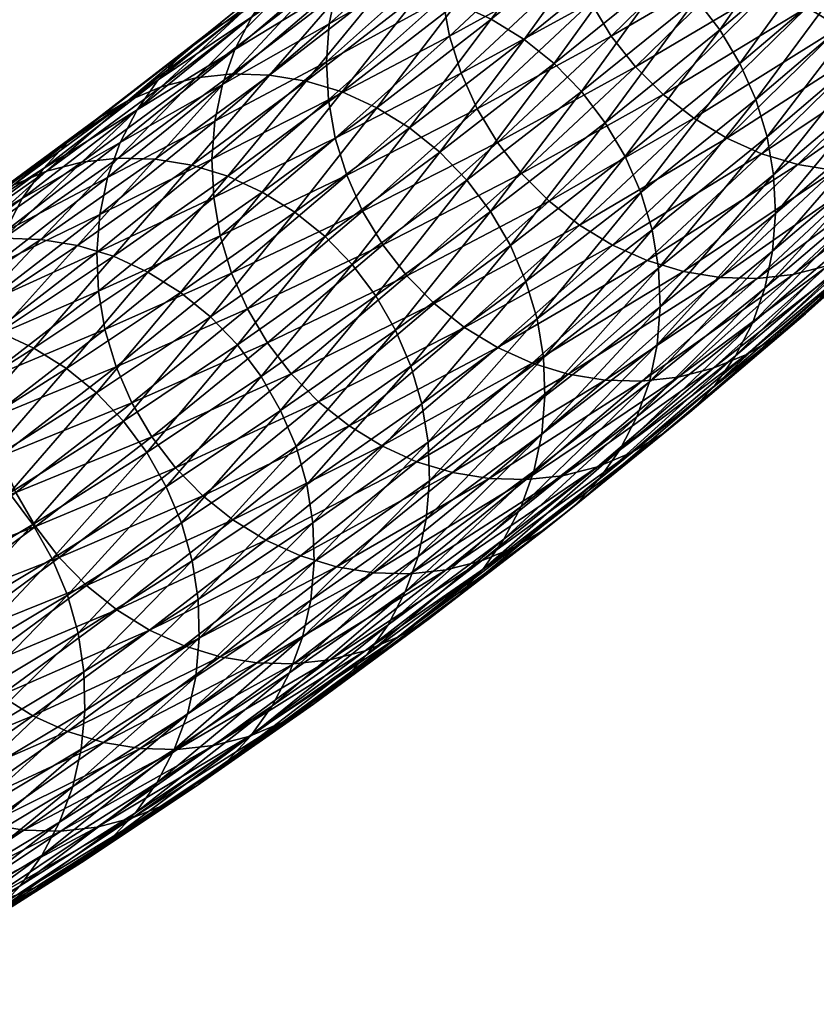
# Model space of a CAD drawing. Header units: centimetres. Extents: x -1886 to 2760, y -2774 to 68.
# Tile 43 of 77: x 1.247 to 1.7, y 60.059 to 60.619. Entities that reach past the tile are written whole.
import ezdxf

# ---------------------------------------------------------------- set-up
doc = ezdxf.new("R2010")
doc.units = ezdxf.units.CM
doc.layers.get('0').update_dxf_attribs({"true_color": 0x086e87})

msp = doc.modelspace()

# ---------------------------------------------------------------- meshes
at = {"color": 9, "true_color": 0xc1c1c1}
mesh = msp.add_polyface(dxfattribs=at)
corners = [(1.66864, 60.54296, -1122.65869), (1.73302, 60.60606, -1122.78857), (1.7536, 60.59996, -1122.78491), (1.68919, 60.53684, -1122.65503), (1.77454, 60.59661, -1122.78101), (1.81735, 60.66544, -1122.91455), (1.79675, 60.6715, -1122.91821), (1.71317, 60.61486, -1122.79199), (1.77686, 60.68026, -1122.92151), (1.69437, 60.62614, -1122.79504), (1.75801, 60.69149, -1122.92444), (1.64883, 60.55179, -1122.66211), (1.63007, 60.56312, -1122.66528), (1.59695, 60.5924, -1122.67053), (1.66114, 60.6553, -1122.80005), (1.67692, 60.63969, -1122.79773), (1.61267, 60.57673, -1122.66809), (1.72467, 60.72054, -1122.9292), (1.78744, 60.78807, -1123.05811), (1.80334, 60.77259, -1123.05603), (1.74051, 60.70499, -1122.927), (1.8209, 60.75916, -1123.05359), (1.71081, 60.73792, -1122.93091), (1.64734, 60.67276, -1122.80176), (1.77351, 60.80539, -1123.05957), (1.69911, 60.75681, -1122.93201), (1.63572, 60.69171, -1122.8031), (1.61968, 60.73278, -1122.80408), (1.68293, 60.79772, -1122.93274), (1.68976, 60.77685, -1122.93262), (1.62643, 60.71183, -1122.80383), (1.80898, 60.81942, -1122.61987), (1.745, 60.75956, -1122.49158), (1.76066, 60.74384, -1122.48914), (1.80156, 60.66582, -1122.48389), (1.73682, 60.60804, -1122.35474), (1.74063, 60.58639, -1122.35461), (1.80545, 60.64424, -1122.48389), (1.74174, 60.56463, -1122.35498), (1.80664, 60.62255, -1122.48438), (1.74014, 60.54312, -1122.35583), (1.62486, 60.73607, -1122.37305), (1.68915, 60.79345, -1122.50122), (1.66863, 60.79959, -1122.505), (1.64461, 60.72718, -1122.36938), (1.70893, 60.78458, -1122.4978), (1.66328, 60.71577, -1122.36609), (1.72765, 60.77322, -1122.49451), (1.69619, 60.6863, -1122.36047), (1.68058, 60.70208, -1122.36316), (1.6314, 60.63113, -1122.23169), (1.61584, 60.64696, -1122.23438), (1.7098, 60.66867, -1122.3584), (1.77433, 60.72626, -1122.48706), (1.64494, 60.61345, -1122.22937), (1.72122, 60.64952, -1122.35669), (1.78582, 60.70717, -1122.48547), (1.6563, 60.59425, -1122.22754), (1.79495, 60.68691, -1122.4845), (1.73028, 60.62919, -1122.35547), (1.67175, 60.55264, -1122.22534), (1.66529, 60.57386, -1122.2262)]
mesh.append_faces([[corners[k] for k in face] for face in [(0, 1, 2), (3, 2, 4), (5, 2, 1), (6, 1, 7), (7, 8, 6), (8, 7, 9), (9, 10, 8), (11, 7, 1), (7, 11, 12), (12, 9, 7), (13, 14, 15), (16, 15, 9), (9, 12, 16), (17, 18, 19), (19, 20, 17), (21, 10, 20), (14, 17, 20), (20, 15, 14), (15, 20, 10), (10, 9, 15), (18, 17, 22), (17, 14, 23), (23, 22, 17), (24, 22, 25), (22, 23, 26), (26, 25, 22), (27, 28, 29), (29, 30, 27), (30, 29, 25), (25, 26, 30), (31, 32, 33), (34, 35, 36), (37, 36, 38), (39, 38, 40), (41, 42, 43), (42, 41, 44), (44, 45, 42), (45, 44, 46), (46, 47, 45), (48, 33, 32), (32, 49, 48), (49, 32, 47), (47, 46, 49), (50, 48, 49), (51, 49, 46), (33, 48, 52), (52, 53, 33), (48, 50, 54), (54, 52, 48), (53, 52, 55), (55, 56, 53), (52, 54, 57), (57, 55, 52), (58, 59, 35), (59, 58, 56), (56, 55, 59), (60, 35, 59), (59, 61, 60), (61, 59, 55), (55, 57, 61)]], dxfattribs={"vtx2": -1, "color": 9})
mesh = msp.add_polyface(dxfattribs=at)
corners = [(1.66114, 60.6553, -1122.80005), (1.59695, 60.5924, -1122.67053), (1.58322, 60.60991, -1122.67236), (1.64734, 60.67276, -1122.80176), (1.57166, 60.62894, -1122.67383), (1.63572, 60.69171, -1122.8031), (1.4913, 60.60985, -1122.5459), (1.55577, 60.67015, -1122.67517), (1.56245, 60.64913, -1122.6748), (1.61968, 60.73278, -1122.80408), (1.62643, 60.71183, -1122.80383), (1.4979, 60.58876, -1122.54541), (1.48741, 60.63143, -1122.5459), (1.5518, 60.69166, -1122.67505), (1.48622, 60.65312, -1122.54541), (1.55054, 60.71328, -1122.67432), (1.61564, 60.75421, -1122.80383), (1.55199, 60.73465, -1122.67322), (1.48775, 60.67456, -1122.54443), (1.49197, 60.69537, -1122.54285), (1.42144, 60.59532, -1122.41614), (1.42733, 60.63769, -1122.41382), (1.42303, 60.61682, -1122.41528), (1.43432, 60.65755, -1122.41199), (1.49889, 60.71516, -1122.54077), (1.44383, 60.6761, -1122.40967), (1.50833, 60.73365, -1122.53833), (1.5201, 60.75052, -1122.53552), (1.45566, 60.69302, -1122.40686), (1.46963, 60.70801, -1122.40381), (1.42086, 60.66569, -1122.27173), (1.48556, 60.72076, -1122.40039), (1.43847, 60.67608, -1122.26807), (1.50313, 60.73112, -1122.39673), (1.41246, 60.63638, -1122.13147), (1.47732, 60.68902, -1122.26038), (1.45739, 60.68391, -1122.26428), (1.52203, 60.73892, -1122.39282), (1.54193, 60.74402, -1122.38879), (1.49793, 60.69125, -1122.25635), (1.56253, 60.74625, -1122.38477), (1.51886, 60.69065, -1122.25232), (1.43308, 60.63862, -1122.12756), (1.45401, 60.63802, -1122.12354), (1.49536, 60.6284, -1122.1156), (1.56023, 60.68105, -1122.24451), (1.53974, 60.68724, -1122.24829), (1.47489, 60.6346, -1122.11951), (1.4099, 60.58433, -1121.99048), (1.60436, 60.74224, -1122.37683), (1.58346, 60.74564, -1122.38074), (1.62486, 60.73607, -1122.37305), (1.57995, 60.67213, -1122.24084), (1.64461, 60.72718, -1122.36938), (1.59859, 60.6607, -1122.23743), (1.66328, 60.71577, -1122.36609), (1.51505, 60.61946, -1122.11194), (1.53366, 60.60799, -1122.10852), (1.55087, 60.59422, -1122.10535), (1.61584, 60.64696, -1122.23438), (1.68058, 60.70208, -1122.36316), (1.6314, 60.63113, -1122.23169)]
mesh.append_faces([[corners[k] for k in face] for face in [(0, 1, 2), (2, 3, 0), (3, 2, 4), (4, 5, 3), (6, 7, 8), (7, 9, 10), (10, 8, 7), (11, 8, 4), (8, 10, 5), (5, 4, 8), (7, 6, 12), (12, 13, 7), (13, 12, 14), (14, 15, 13), (9, 7, 13), (16, 13, 15), (17, 18, 19), (18, 17, 15), (15, 14, 18), (20, 14, 12), (21, 19, 18), (18, 22, 21), (22, 18, 14), (19, 21, 23), (23, 24, 19), (24, 23, 25), (25, 26, 24), (27, 28, 29), (26, 25, 28), (30, 31, 29), (31, 30, 32), (32, 33, 31), (34, 35, 36), (37, 36, 35), (36, 37, 33), (33, 32, 36), (38, 35, 39), (40, 39, 41), (42, 39, 35), (39, 42, 43), (43, 41, 39), (44, 45, 46), (46, 47, 44), (48, 47, 43), (47, 46, 41), (41, 43, 47), (49, 46, 45), (50, 41, 46), (51, 45, 52), (52, 53, 51), (53, 52, 54), (54, 55, 53), (45, 44, 56), (56, 52, 45), (52, 56, 57), (57, 54, 52), (58, 59, 54), (54, 57, 58), (60, 59, 61), (55, 54, 59)]], dxfattribs={"vtx2": -1, "color": 9})
mesh = msp.add_polyface(dxfattribs=at)
corners = [(1.35732, 60.51804, -1122.28674), (1.42254, 60.57355, -1122.4165), (1.42636, 60.55191, -1122.41626), (1.48741, 60.63143, -1122.5459), (1.42144, 60.59532, -1122.41614), (1.35629, 60.53987, -1122.2865), (1.29706, 60.52941, -1122.15491), (1.36233, 60.58237, -1122.28455), (1.35796, 60.56144, -1122.28577), (1.48622, 60.65312, -1122.54541), (1.42303, 60.61682, -1122.41528), (1.42733, 60.63769, -1122.41382), (1.36939, 60.60229, -1122.28284), (1.43432, 60.65755, -1122.41199), (1.37896, 60.62089, -1122.28064), (1.44383, 60.6761, -1122.40967), (1.3042, 60.54939, -1122.15332), (1.31384, 60.56804, -1122.15125), (1.27471, 60.54975, -1122.01648), (1.33988, 60.60014, -1122.14587), (1.32579, 60.58506, -1122.1488), (1.40488, 60.6529, -1122.27502), (1.39086, 60.63786, -1122.27795), (1.26057, 60.53463, -1122.01917), (1.46963, 60.70801, -1122.40381), (1.45566, 60.69302, -1122.40686), (1.42086, 60.66569, -1122.27173), (1.29079, 60.56262, -1122.01331), (1.3559, 60.61298, -1122.1427), (1.30848, 60.57307, -1122.00989), (1.37355, 60.62339, -1122.13916), (1.43847, 60.67608, -1122.26807), (1.34745, 60.5861, -1122.00244), (1.41246, 60.63638, -1122.13147), (1.39251, 60.63125, -1122.13538), (1.32748, 60.58095, -1122.00623), (1.45739, 60.68391, -1122.26428), (1.36809, 60.58835, -1121.99841), (1.43308, 60.63862, -1122.12756), (1.38903, 60.58775, -1121.99451), (1.45401, 60.63802, -1122.12354), (1.47732, 60.68902, -1122.26038), (1.47489, 60.6346, -1122.11951), (1.4099, 60.58433, -1121.99048), (1.43036, 60.57812, -1121.98657), (1.28239, 60.53819, -1121.87305), (1.26239, 60.53302, -1121.87683), (1.30305, 60.54045, -1121.86914), (1.32399, 60.53986, -1121.86511), (1.36531, 60.53021, -1121.85718), (1.34487, 60.53643, -1121.86108), (1.38496, 60.52123, -1121.85339), (1.45003, 60.56916, -1121.98279)]
mesh.append_faces([[corners[k] for k in face] for face in [(0, 1, 2), (3, 1, 4), (5, 4, 1), (6, 7, 8), (9, 4, 10), (7, 11, 10), (10, 8, 7), (8, 10, 4), (4, 5, 8), (11, 7, 12), (12, 13, 11), (13, 12, 14), (14, 15, 13), (7, 6, 16), (16, 12, 7), (12, 16, 17), (17, 14, 12), (18, 19, 20), (19, 21, 22), (22, 20, 19), (23, 20, 17), (20, 22, 14), (14, 17, 20), (21, 24, 25), (25, 22, 21), (22, 25, 15), (15, 14, 22), (24, 21, 26), (19, 18, 27), (27, 28, 19), (28, 27, 29), (29, 30, 28), (21, 19, 28), (28, 26, 21), (26, 28, 30), (30, 31, 26), (32, 33, 34), (34, 35, 32), (36, 34, 33), (35, 34, 30), (30, 29, 35), (34, 36, 31), (31, 30, 34), (33, 32, 37), (37, 38, 33), (38, 37, 39), (39, 40, 38), (41, 33, 38), (42, 43, 44), (40, 39, 43), (45, 32, 35), (46, 35, 29), (32, 45, 47), (47, 37, 32), (37, 47, 48), (48, 39, 37), (49, 44, 43), (43, 50, 49), (50, 43, 39), (39, 48, 50), (51, 52, 44)]], dxfattribs={"vtx2": -1, "color": 9})
mesh = msp.add_polyface(dxfattribs=at)
corners = [(1.68919, 60.53684, -1122.65503), (1.62423, 60.47608, -1122.52478), (1.60371, 60.48222, -1122.52856), (1.66864, 60.54296, -1122.65869), (1.58393, 60.49109, -1122.53198), (1.64883, 60.55179, -1122.66211), (1.56521, 60.50246, -1122.53528), (1.63007, 60.56312, -1122.66528), (1.5322, 60.53183, -1122.54065), (1.59695, 60.5924, -1122.67053), (1.61267, 60.57673, -1122.66809), (1.54786, 60.51611, -1122.53821), (1.67692, 60.63969, -1122.79773), (1.51853, 60.54941, -1122.54272), (1.58322, 60.60991, -1122.67236), (1.50704, 60.5685, -1122.54431), (1.57166, 60.62894, -1122.67383), (1.56245, 60.64913, -1122.6748), (1.4979, 60.58876, -1122.54541), (1.4913, 60.60985, -1122.5459), (1.67175, 60.55264, -1122.22534), (1.60647, 60.49964, -1122.0957), (1.61013, 60.47787, -1122.09521), (1.67549, 60.53093, -1122.22498), (1.61109, 60.45598, -1122.09534), (1.46699, 60.47365, -1122.41052), (1.48259, 60.45787, -1122.40796), (1.45338, 60.49128, -1122.41272), (1.44196, 60.51043, -1122.41443), (1.42636, 60.55191, -1122.41626), (1.43289, 60.53075, -1122.41565), (1.42254, 60.57355, -1122.4165), (1.48741, 60.63143, -1122.5459), (1.43036, 60.57812, -1121.98657), (1.49536, 60.6284, -1122.1156), (1.47489, 60.6346, -1122.11951), (1.45003, 60.56916, -1121.98279), (1.51505, 60.61946, -1122.11194), (1.4686, 60.55766, -1121.97937), (1.53366, 60.60799, -1122.10852), (1.50122, 60.52795, -1121.97314), (1.56637, 60.57835, -1122.10254), (1.55087, 60.59422, -1122.10535), (1.48577, 60.54385, -1121.97607), (1.6314, 60.63113, -1122.23169), (1.61584, 60.64696, -1122.23438), (1.51465, 60.51017, -1121.9707), (1.57986, 60.56062, -1122.10022), (1.52589, 60.49086, -1121.96863), (1.59115, 60.54136, -1122.09814), (1.64494, 60.61345, -1122.22937), (1.6563, 60.59425, -1122.22754), (1.54106, 60.44904, -1121.96582), (1.60008, 60.52092, -1122.09668), (1.66529, 60.57386, -1122.2262), (1.53474, 60.47037, -1121.96704), (1.43605, 60.47994, -1121.84363), (1.42064, 60.49588, -1121.84656), (1.44942, 60.46212, -1121.84094)]
mesh.append_faces([[corners[k] for k in face] for face in [(0, 1, 2), (3, 2, 4), (4, 5, 3), (5, 4, 6), (6, 7, 5), (8, 9, 10), (10, 11, 8), (12, 10, 9), (11, 10, 7), (7, 6, 11), (9, 8, 13), (13, 14, 9), (14, 13, 15), (15, 16, 14), (17, 18, 19), (16, 15, 18), (20, 21, 22), (23, 22, 24), (25, 8, 11), (11, 26, 25), (26, 11, 6), (8, 25, 27), (27, 13, 8), (13, 27, 28), (28, 15, 13), (29, 19, 18), (18, 30, 29), (30, 18, 15), (15, 28, 30), (19, 29, 31), (31, 32, 19), (33, 34, 35), (34, 33, 36), (36, 37, 34), (37, 36, 38), (38, 39, 37), (40, 41, 42), (42, 43, 40), (41, 44, 45), (45, 42, 41), (43, 42, 39), (39, 38, 43), (41, 40, 46), (46, 47, 41), (47, 46, 48), (48, 49, 47), (44, 41, 47), (47, 50, 44), (50, 47, 49), (49, 51, 50), (52, 21, 53), (54, 53, 21), (55, 53, 49), (49, 48, 55), (53, 54, 51), (51, 49, 53), (56, 40, 43), (43, 57, 56), (57, 43, 38), (40, 56, 58), (58, 46, 40)]], dxfattribs={"vtx2": -1, "color": 9})
mesh = msp.add_polyface(dxfattribs=at)
corners = [(1.80785, 60.55821, -1122.6311), (1.74295, 60.4975, -1122.50098), (1.72541, 60.48717, -1122.50476), (1.79035, 60.54791, -1122.63489), (1.68666, 60.47431, -1122.5127), (1.75163, 60.53508, -1122.64294), (1.7715, 60.54015, -1122.63892), (1.70654, 60.47939, -1122.50867), (1.66607, 60.47209, -1122.51685), (1.73105, 60.53287, -1122.64709), (1.64514, 60.47269, -1122.52087), (1.71011, 60.53346, -1122.65112), (1.81606, 60.59824, -1122.77295), (1.79548, 60.59602, -1122.77698), (1.77454, 60.59661, -1122.78101), (1.60371, 60.48222, -1122.52856), (1.66864, 60.54296, -1122.65869), (1.68919, 60.53684, -1122.65503), (1.7536, 60.59996, -1122.78491), (1.62423, 60.47608, -1122.52478), (1.73302, 60.60606, -1122.78857), (1.64883, 60.55179, -1122.66211), (1.73682, 60.60804, -1122.35474), (1.67175, 60.55264, -1122.22534), (1.67549, 60.53093, -1122.22498), (1.74063, 60.58639, -1122.35461), (1.67652, 60.5091, -1122.22522), (1.74174, 60.56463, -1122.35498), (1.61013, 60.47787, -1122.09521), (1.61109, 60.45598, -1122.09534), (1.60489, 60.41336, -1122.09692), (1.67048, 60.4666, -1122.22717), (1.67485, 60.48753, -1122.22595), (1.60934, 60.43435, -1122.09595), (1.80511, 60.60111, -1122.48547), (1.74014, 60.54312, -1122.35583), (1.73585, 60.52225, -1122.35718), (1.80089, 60.58031, -1122.48694), (1.72885, 60.5024, -1122.35913), (1.66342, 60.44668, -1122.229), (1.79397, 60.56051, -1122.48901), (1.71935, 60.48385, -1122.36145), (1.78453, 60.54202, -1122.49146), (1.65385, 60.42808, -1122.2312), (1.69354, 60.45194, -1122.36731), (1.75883, 60.51021, -1122.49756), (1.77275, 60.52515, -1122.49426), (1.70752, 60.46693, -1122.36414), (1.62793, 60.39607, -1122.23669), (1.64195, 60.41111, -1122.23376), (1.67762, 60.43919, -1122.37073), (1.61195, 60.38328, -1122.24011), (1.66004, 60.42883, -1122.37439), (1.59434, 60.37289, -1122.24365), (1.62124, 60.41593, -1122.3822), (1.64115, 60.42102, -1122.37817), (1.60065, 60.4137, -1122.38623), (1.60647, 60.49964, -1122.0957), (1.66529, 60.57386, -1122.2262)]
mesh.append_faces([[corners[k] for k in face] for face in [(0, 1, 2), (2, 3, 0), (4, 5, 6), (6, 7, 4), (7, 6, 3), (3, 2, 7), (5, 4, 8), (8, 9, 5), (9, 8, 10), (10, 11, 9), (12, 5, 9), (13, 9, 11), (11, 14, 13), (15, 16, 17), (18, 17, 16), (19, 17, 11), (11, 10, 19), (14, 11, 17), (20, 16, 21), (22, 23, 24), (24, 25, 22), (25, 24, 26), (26, 27, 25), (28, 24, 23), (29, 26, 24), (30, 31, 32), (33, 32, 26), (34, 35, 36), (31, 36, 35), (35, 32, 31), (32, 35, 27), (27, 26, 32), (37, 36, 38), (36, 31, 39), (39, 38, 36), (40, 38, 41), (41, 42, 40), (38, 39, 43), (43, 41, 38), (44, 45, 46), (46, 47, 44), (47, 46, 42), (42, 41, 47), (48, 44, 47), (47, 49, 48), (49, 47, 41), (41, 43, 49), (45, 44, 50), (50, 1, 45), (44, 48, 51), (51, 50, 44), (1, 50, 52), (52, 2, 1), (53, 52, 50), (54, 4, 7), (7, 55, 54), (55, 7, 2), (2, 52, 55), (56, 8, 4), (57, 23, 58)]], dxfattribs={"vtx2": -1, "color": 9})
mesh = msp.add_polyface(dxfattribs=at)
corners = [(1.22977, 60.3923, -1122.02563), (1.29549, 60.44313, -1122.15613), (1.30188, 60.42184, -1122.15515), (1.23608, 60.37096, -1122.02441), (1.31081, 60.40141, -1122.15369), (1.22617, 60.41413, -1122.02625), (1.29183, 60.4649, -1122.15662), (1.2253, 60.43608, -1122.02625), (1.29087, 60.48679, -1122.15662), (1.23164, 60.47881, -1122.0249), (1.29706, 60.52941, -1122.15491), (1.29262, 60.50842, -1122.15601), (1.22712, 60.45776, -1122.02588), (1.23885, 60.49885, -1122.02344), (1.3042, 60.54939, -1122.15332), (1.24855, 60.51756, -1122.02161), (1.31384, 60.56804, -1122.15125), (1.32579, 60.58506, -1122.1488), (1.26057, 60.53463, -1122.01917), (1.27471, 60.54975, -1122.01648), (1.16046, 60.36574, -1121.89551), (1.15966, 60.38774, -1121.89575), (1.16615, 60.4306, -1121.89465), (1.16156, 60.40949, -1121.89551), (1.17343, 60.45068, -1121.89331), (1.18321, 60.46944, -1121.8916), (1.20949, 60.50172, -1121.88672), (1.19529, 60.48656, -1121.8894), (1.22562, 60.51463, -1121.88367), (1.29079, 60.56262, -1122.01331), (1.1605, 60.46899, -1121.75378), (1.24336, 60.52511, -1121.88037), (1.30848, 60.57307, -1122.00989), (1.17828, 60.47951, -1121.75049), (1.32748, 60.58095, -1122.00623), (1.26239, 60.53302, -1121.87683), (1.28239, 60.53819, -1121.87305), (1.21738, 60.49263, -1121.74329), (1.19735, 60.48744, -1121.74707), (1.23806, 60.49491, -1121.73938), (1.30305, 60.54045, -1121.86914), (1.25902, 60.49432, -1121.73547), (1.17323, 60.45171, -1121.6095), (1.1942, 60.45113, -1121.60559), (1.17096, 60.40063, -1121.46753), (1.23552, 60.44147, -1121.59766), (1.21509, 60.44771, -1121.60156), (1.30033, 60.48467, -1121.72754), (1.2799, 60.49089, -1121.73145), (1.32399, 60.53986, -1121.86511), (1.19057, 60.39161, -1121.46362), (1.25514, 60.43247, -1121.59387), (1.20904, 60.38004, -1121.45996), (1.27363, 60.42091, -1121.59021), (1.31997, 60.47567, -1121.72375), (1.24136, 60.35011, -1121.45325), (1.30601, 60.39103, -1121.58362), (1.29069, 60.40702, -1121.58679), (1.22607, 60.36613, -1121.45642)]
mesh.append_faces([[corners[k] for k in face] for face in [(0, 1, 2), (2, 3, 0), (3, 2, 4), (1, 0, 5), (5, 6, 1), (6, 5, 7), (7, 8, 6), (9, 10, 11), (11, 12, 9), (12, 11, 8), (8, 7, 12), (10, 9, 13), (13, 14, 10), (14, 13, 15), (15, 16, 14), (17, 18, 19), (16, 15, 18), (20, 5, 0), (21, 7, 5), (22, 9, 12), (23, 12, 7), (24, 13, 9), (13, 24, 25), (25, 15, 13), (26, 19, 18), (18, 27, 26), (27, 18, 15), (15, 25, 27), (19, 26, 28), (28, 29, 19), (30, 28, 26), (29, 28, 31), (31, 32, 29), (33, 31, 28), (34, 35, 36), (32, 31, 35), (37, 36, 35), (35, 38, 37), (38, 35, 31), (31, 33, 38), (36, 37, 39), (39, 40, 36), (40, 39, 41), (42, 39, 37), (39, 42, 43), (43, 41, 39), (44, 45, 46), (45, 47, 48), (48, 46, 45), (46, 48, 41), (41, 43, 46), (49, 41, 48), (45, 44, 50), (50, 51, 45), (51, 50, 52), (52, 53, 51), (47, 45, 51), (54, 51, 53), (55, 56, 57), (58, 57, 53), (53, 52, 58)]], dxfattribs={"vtx2": -1, "color": 9})
mesh = msp.add_polyface(dxfattribs=at)
corners = [(1.33558, 60.36441, -1122.14929), (1.40141, 60.41784, -1122.28003), (1.41697, 60.40202, -1122.27734), (1.35109, 60.34855, -1122.14648), (1.43422, 60.38828, -1122.27429), (1.48259, 60.45787, -1122.40796), (1.46699, 60.47365, -1122.41052), (1.38787, 60.43552, -1122.28235), (1.45338, 60.49128, -1122.41272), (1.37651, 60.45473, -1122.28418), (1.44196, 60.51043, -1122.41443), (1.3221, 60.38214, -1122.15173), (1.31081, 60.40141, -1122.15369), (1.29549, 60.44313, -1122.15613), (1.36106, 60.49633, -1122.28638), (1.36752, 60.47511, -1122.28552), (1.30188, 60.42184, -1122.15515), (1.42636, 60.55191, -1122.41626), (1.43289, 60.53075, -1122.41565), (1.35732, 60.51804, -1122.28674), (1.42254, 60.57355, -1122.4165), (1.35629, 60.53987, -1122.2865), (1.29183, 60.4649, -1122.15662), (1.29087, 60.48679, -1122.15662), (1.35796, 60.56144, -1122.28577), (1.29262, 60.50842, -1122.15601), (1.29706, 60.52941, -1122.15491), (1.25902, 60.49432, -1121.73547), (1.32399, 60.53986, -1121.86511), (1.30305, 60.54045, -1121.86914), (1.30033, 60.48467, -1121.72754), (1.36531, 60.53021, -1121.85718), (1.34487, 60.53643, -1121.86108), (1.2799, 60.49089, -1121.73145), (1.43036, 60.57812, -1121.98657), (1.38496, 60.52123, -1121.85339), (1.31997, 60.47567, -1121.72375), (1.45003, 60.56916, -1121.98279), (1.40351, 60.50971, -1121.84985), (1.4686, 60.55766, -1121.97937), (1.33848, 60.46413, -1121.72021), (1.25514, 60.43247, -1121.59387), (1.27363, 60.42091, -1121.59021), (1.30601, 60.39103, -1121.58362), (1.37094, 60.4343, -1121.71375), (1.35558, 60.45027, -1121.7168), (1.29069, 60.40702, -1121.58679), (1.42064, 60.49588, -1121.84656), (1.43605, 60.47994, -1121.84363), (1.38427, 60.41644, -1121.71094), (1.44942, 60.46212, -1121.84094), (1.39538, 60.39705, -1121.70874), (1.46059, 60.44276, -1121.83875), (1.31929, 60.37313, -1121.58081), (1.33035, 60.3537, -1121.57837), (1.46939, 60.42222, -1121.83704), (1.40411, 60.37646, -1121.70679), (1.41029, 60.35502, -1121.70544)]
mesh.append_faces([[corners[k] for k in face] for face in [(0, 1, 2), (3, 2, 4), (5, 2, 1), (6, 1, 7), (7, 8, 6), (8, 7, 9), (9, 10, 8), (1, 0, 11), (11, 7, 1), (7, 11, 12), (12, 9, 7), (13, 14, 15), (15, 16, 13), (16, 15, 9), (9, 12, 16), (14, 17, 18), (18, 15, 14), (15, 18, 10), (10, 9, 15), (17, 14, 19), (20, 19, 21), (14, 13, 22), (22, 19, 14), (19, 22, 23), (23, 21, 19), (24, 25, 26), (25, 24, 21), (21, 23, 25), (27, 28, 29), (30, 31, 32), (32, 33, 30), (33, 32, 28), (34, 31, 35), (31, 30, 36), (36, 35, 31), (37, 35, 38), (38, 39, 37), (35, 36, 40), (40, 38, 35), (41, 36, 30), (42, 40, 36), (43, 44, 45), (45, 46, 43), (46, 45, 40), (40, 42, 46), (39, 38, 47), (44, 48, 47), (47, 45, 44), (45, 47, 38), (38, 40, 45), (48, 44, 49), (49, 50, 48), (50, 49, 51), (51, 52, 50), (44, 43, 53), (53, 49, 44), (49, 53, 54), (54, 51, 49), (55, 56, 57), (52, 51, 56)]], dxfattribs={"vtx2": -1, "color": 9})
mesh = msp.add_polyface(dxfattribs=at)
corners = [(1.60647, 60.49964, -1122.0957), (1.54106, 60.44904, -1121.96582), (1.54465, 60.4272, -1121.96521), (1.61013, 60.47787, -1122.09521), (1.54553, 60.40526, -1121.96521), (1.61109, 60.45598, -1122.09534), (1.53919, 60.36252, -1121.96655), (1.60489, 60.41336, -1122.09692), (1.60934, 60.43435, -1122.09595), (1.54371, 60.38357, -1121.96558), (1.67485, 60.48753, -1122.22595), (1.67652, 60.5091, -1122.22522), (1.53198, 60.34249, -1121.96802), (1.59776, 60.39338, -1122.09863), (1.67048, 60.4666, -1122.22717), (1.66342, 60.44668, -1122.229), (1.58812, 60.37473, -1122.10059), (1.65385, 60.42808, -1122.2312), (1.56208, 60.34262, -1122.10596), (1.62793, 60.39607, -1122.23669), (1.64195, 60.41111, -1122.23376), (1.57616, 60.3577, -1122.10315), (1.67762, 60.43919, -1122.37073), (1.61195, 60.38328, -1122.24011), (1.59434, 60.37289, -1122.24365), (1.55549, 60.35995, -1122.25146), (1.62124, 60.41593, -1122.3822), (1.64115, 60.42102, -1122.37817), (1.57542, 60.36506, -1122.24744), (1.66004, 60.42883, -1122.37439), (1.68666, 60.47431, -1122.5127), (1.60065, 60.4137, -1122.38623), (1.53488, 60.35772, -1122.25549), (1.66607, 60.47209, -1122.51685), (1.57972, 60.41431, -1122.39026), (1.64514, 60.47269, -1122.52087), (1.51395, 60.35833, -1122.25952), (1.53832, 60.42387, -1122.39807), (1.60371, 60.48222, -1122.52856), (1.62423, 60.47608, -1122.52478), (1.55882, 60.41771, -1122.39429), (1.47258, 60.36792, -1122.26721), (1.49307, 60.36174, -1122.26343), (1.51857, 60.43277, -1122.40161), (1.58393, 60.49109, -1122.53198), (1.45286, 60.37684, -1122.27087), (1.49989, 60.44417, -1122.40491), (1.56521, 60.50246, -1122.53528), (1.43422, 60.38828, -1122.27429), (1.48259, 60.45787, -1122.40796), (1.40141, 60.41784, -1122.28003), (1.46699, 60.47365, -1122.41052), (1.41697, 60.40202, -1122.27734), (1.60008, 60.52092, -1122.09668), (1.53474, 60.47037, -1121.96704), (1.47563, 60.40083, -1121.83569), (1.47915, 60.37895, -1121.83496), (1.47996, 60.35695, -1121.83472), (1.51465, 60.51017, -1121.9707), (1.44942, 60.46212, -1121.84094), (1.46059, 60.44276, -1121.83875), (1.52589, 60.49086, -1121.96863), (1.46939, 60.42222, -1121.83704), (1.41029, 60.35502, -1121.70544), (1.40411, 60.37646, -1121.70679)]
mesh.append_faces([[corners[k] for k in face] for face in [(0, 1, 2), (2, 3, 0), (3, 2, 4), (4, 5, 3), (6, 7, 8), (8, 9, 6), (10, 8, 7), (9, 8, 5), (5, 4, 9), (11, 5, 8), (12, 13, 7), (14, 7, 13), (13, 15, 14), (15, 13, 16), (16, 17, 15), (18, 19, 20), (21, 20, 17), (17, 16, 21), (22, 23, 24), (25, 26, 27), (27, 28, 25), (28, 27, 29), (29, 24, 28), (30, 26, 31), (32, 31, 26), (33, 31, 34), (34, 35, 33), (36, 34, 31), (37, 38, 39), (39, 40, 37), (40, 39, 35), (35, 34, 40), (41, 37, 40), (40, 42, 41), (42, 40, 34), (38, 37, 43), (43, 44, 38), (37, 41, 45), (45, 43, 37), (44, 43, 46), (46, 47, 44), (43, 45, 48), (48, 46, 43), (47, 46, 49), (50, 51, 49), (52, 49, 46), (46, 48, 52), (53, 54, 1), (1, 55, 56), (56, 2, 1), (2, 56, 57), (57, 4, 2), (58, 59, 60), (60, 61, 58), (55, 1, 54), (54, 62, 55), (62, 54, 61), (61, 60, 62), (63, 55, 62), (64, 62, 60)]], dxfattribs={"vtx2": -1, "color": 9})
mesh = msp.add_polyface(dxfattribs=at)
corners = [(1.60489, 60.41336, -1122.09692), (1.53919, 60.36252, -1121.96655), (1.53198, 60.34249, -1121.96802), (1.59776, 60.39338, -1122.09863), (1.52227, 60.32378, -1121.96985), (1.58812, 60.37473, -1122.10059), (1.49611, 60.29159, -1121.97498), (1.56208, 60.34262, -1122.10596), (1.57616, 60.3577, -1122.10315), (1.51025, 60.30671, -1121.97229), (1.64195, 60.41111, -1122.23376), (1.48004, 60.27872, -1121.97815), (1.54606, 60.32979, -1122.10925), (1.46234, 60.26826, -1121.98157), (1.52841, 60.31937, -1122.11279), (1.62793, 60.39607, -1122.23669), (1.61195, 60.38328, -1122.24011), (1.59434, 60.37289, -1122.24365), (1.42338, 60.25524, -1121.98901), (1.4895, 60.30639, -1122.12036), (1.50945, 60.31152, -1122.11646), (1.44335, 60.26038, -1121.98523), (1.55549, 60.35995, -1122.25146), (1.57542, 60.36506, -1122.24744), (1.62124, 60.41593, -1122.3822), (1.53488, 60.35772, -1122.25549), (1.60065, 60.4137, -1122.38623), (1.51395, 60.35833, -1122.25952), (1.40274, 60.25298, -1121.99304), (1.46888, 60.30415, -1122.12439), (1.44795, 60.30475, -1122.12842), (1.4066, 60.31437, -1122.13623), (1.47258, 60.36792, -1122.26721), (1.49307, 60.36174, -1122.26343), (1.42706, 60.30817, -1122.13232), (1.57972, 60.41431, -1122.39026), (1.3869, 60.32331, -1122.13989), (1.45286, 60.37684, -1122.27087), (1.41373, 60.33309, -1121.70447), (1.47915, 60.37895, -1121.83496), (1.47563, 60.40083, -1121.83569), (1.41447, 60.31103, -1121.7041), (1.47996, 60.35695, -1121.83472), (1.47346, 60.3141, -1121.83582), (1.54371, 60.38357, -1121.96558), (1.47806, 60.3352, -1121.83508), (1.54553, 60.40526, -1121.96521), (1.40782, 60.26808, -1121.70483), (1.41249, 60.28923, -1121.70422), (1.46618, 60.29401, -1121.83716), (1.40047, 60.24794, -1121.70605), (1.45641, 60.27525, -1121.83887), (1.39062, 60.22914, -1121.70764), (1.43012, 60.24297, -1121.84375), (1.44432, 60.25814, -1121.84106), (1.41399, 60.23006, -1121.8468), (1.39626, 60.21958, -1121.8501)]
mesh.append_faces([[corners[k] for k in face] for face in [(0, 1, 2), (3, 2, 4), (4, 5, 3), (6, 7, 8), (8, 9, 6), (10, 8, 7), (9, 8, 5), (5, 4, 9), (7, 6, 11), (11, 12, 7), (12, 11, 13), (13, 14, 12), (15, 7, 12), (12, 16, 15), (16, 12, 14), (14, 17, 16), (18, 19, 20), (20, 21, 18), (19, 22, 23), (23, 20, 19), (21, 20, 14), (14, 13, 21), (20, 23, 17), (17, 14, 20), (24, 22, 25), (26, 25, 27), (19, 18, 28), (28, 29, 19), (22, 19, 29), (29, 25, 22), (25, 29, 30), (30, 27, 25), (31, 32, 33), (33, 34, 31), (34, 33, 27), (27, 30, 34), (35, 27, 33), (36, 37, 32), (38, 39, 40), (39, 38, 41), (41, 42, 39), (43, 1, 44), (44, 45, 43), (45, 44, 46), (46, 42, 45), (47, 43, 45), (48, 45, 42), (42, 41, 48), (1, 43, 49), (49, 2, 1), (50, 49, 43), (2, 49, 51), (51, 4, 2), (52, 51, 49), (53, 6, 9), (9, 54, 53), (54, 9, 4), (4, 51, 54), (6, 53, 55), (55, 11, 6), (56, 13, 11)]], dxfattribs={"vtx2": -1, "color": 9})
mesh = msp.add_polyface(dxfattribs=at)
corners = [(1.2696, 60.31339, -1122.01831), (1.33558, 60.36441, -1122.14929), (1.35109, 60.34855, -1122.14648), (1.28506, 60.29748, -1122.01538), (1.3683, 60.33478, -1122.14331), (1.30223, 60.28368, -1122.01208), (1.25617, 60.33116, -1122.02075), (1.3221, 60.38214, -1122.15173), (1.24494, 60.35047, -1122.02283), (1.31081, 60.40141, -1122.15369), (1.23608, 60.37096, -1122.02441), (1.34512, 60.31159, -1121.57483), (1.28024, 60.27052, -1121.44397), (1.28355, 60.24849, -1121.44275), (1.3485, 60.2896, -1121.57373), (1.28414, 60.22634, -1121.44214), (1.34916, 60.2675, -1121.57324), (1.2772, 60.1832, -1121.44226), (1.34237, 60.22445, -1121.57373), (1.34711, 60.24566, -1121.57324), (1.28201, 60.20445, -1121.44189), (1.2743, 60.21448, -1121.87329), (1.34047, 60.26322, -1122.00488), (1.36092, 60.25701, -1122.00098), (1.29474, 60.20826, -1121.86938), (1.3818, 60.25359, -1121.99695), (1.31562, 60.20484, -1121.86536), (1.25465, 60.22346, -1121.87708), (1.3208, 60.27218, -1122.00867), (1.18856, 60.17714, -1121.74512), (1.23611, 60.23498, -1121.88062), (1.17004, 60.18868, -1121.74878), (1.20357, 60.26476, -1121.88684), (1.21898, 60.24882, -1121.88391), (1.15295, 60.20255, -1121.7522), (1.19019, 60.28257, -1121.88953), (1.17902, 60.30193, -1121.89172), (1.16398, 60.34386, -1121.89478), (1.22977, 60.3923, -1122.02563), (1.17023, 60.32247, -1121.89343), (1.29069, 60.40702, -1121.58679), (1.22607, 60.36613, -1121.45642), (1.24136, 60.35011, -1121.45325), (1.30601, 60.39103, -1121.58362), (1.25458, 60.33218, -1121.45032), (1.31929, 60.37313, -1121.58081), (1.26559, 60.31271, -1121.44775), (1.33035, 60.3537, -1121.57837), (1.33901, 60.33307, -1121.57629), (1.2742, 60.29204, -1121.44568), (1.21574, 60.2318, -1121.31287), (1.21898, 60.20973, -1121.31165), (1.2195, 60.18754, -1121.31079), (1.17707, 60.31152, -1121.32251), (1.16182, 60.32757, -1121.32581), (1.20904, 60.38004, -1121.45996), (1.19026, 60.29357, -1121.31958), (1.20121, 60.27407, -1121.31689), (1.20976, 60.25336, -1121.3147), (1.15172, 60.19541, -1121.18164)]
mesh.append_faces([[corners[k] for k in face] for face in [(0, 1, 2), (2, 3, 0), (4, 5, 3), (1, 0, 6), (6, 7, 1), (7, 6, 8), (8, 9, 7), (9, 8, 10), (11, 12, 13), (13, 14, 11), (14, 13, 15), (15, 16, 14), (17, 18, 19), (19, 20, 17), (20, 19, 16), (16, 15, 20), (21, 22, 23), (23, 24, 21), (25, 26, 24), (22, 21, 27), (27, 28, 22), (29, 27, 21), (28, 27, 30), (30, 5, 28), (31, 30, 27), (32, 0, 3), (3, 33, 32), (33, 3, 5), (5, 30, 33), (34, 33, 30), (0, 32, 35), (35, 6, 0), (6, 35, 36), (36, 8, 6), (37, 38, 10), (39, 10, 8), (8, 36, 39), (40, 41, 42), (43, 42, 44), (44, 45, 43), (45, 44, 46), (46, 47, 45), (12, 11, 48), (48, 49, 12), (49, 48, 47), (47, 46, 49), (12, 50, 51), (51, 13, 12), (13, 51, 52), (52, 15, 13), (53, 42, 41), (54, 41, 55), (42, 53, 56), (56, 44, 42), (44, 56, 57), (57, 46, 44), (50, 12, 49), (49, 58, 50), (58, 49, 46), (46, 57, 58), (59, 50, 58)]], dxfattribs={"vtx2": -1, "color": 9})
mesh = msp.add_polyface(dxfattribs=at)
corners = [(1.46888, 60.30415, -1122.12439), (1.40274, 60.25298, -1121.99304), (1.3818, 60.25359, -1121.99695), (1.44795, 60.30475, -1122.12842), (1.34047, 60.26322, -1122.00488), (1.4066, 60.31437, -1122.13623), (1.42706, 60.30817, -1122.13232), (1.36092, 60.25701, -1122.00098), (1.3208, 60.27218, -1122.00867), (1.3869, 60.32331, -1122.13989), (1.30223, 60.28368, -1122.01208), (1.3683, 60.33478, -1122.14331), (1.47258, 60.36792, -1122.26721), (1.45286, 60.37684, -1122.27087), (1.43422, 60.38828, -1122.27429), (1.41697, 60.40202, -1122.27734), (1.35109, 60.34855, -1122.14648), (1.33558, 60.36441, -1122.14929), (1.28506, 60.29748, -1122.01538), (1.47563, 60.40083, -1121.83569), (1.41029, 60.35502, -1121.70544), (1.41373, 60.33309, -1121.70447), (1.34512, 60.31159, -1121.57483), (1.3485, 60.2896, -1121.57373), (1.34916, 60.2675, -1121.57324), (1.41447, 60.31103, -1121.7041), (1.34237, 60.22445, -1121.57373), (1.40782, 60.26808, -1121.70483), (1.41249, 60.28923, -1121.70422), (1.34711, 60.24566, -1121.57324), (1.47806, 60.3352, -1121.83508), (1.47346, 60.3141, -1121.83582), (1.40047, 60.24794, -1121.70605), (1.46618, 60.29401, -1121.83716), (1.39062, 60.22914, -1121.70764), (1.33494, 60.20426, -1121.57471), (1.32502, 60.18541, -1121.57617), (1.29849, 60.15296, -1121.58057), (1.36421, 60.19677, -1121.71228), (1.37847, 60.21198, -1121.70972), (1.31281, 60.16821, -1121.57812), (1.43012, 60.24297, -1121.84375), (1.44432, 60.25814, -1121.84106), (1.45641, 60.27525, -1121.83887), (1.34803, 60.18382, -1121.71521), (1.41399, 60.23006, -1121.8468), (1.48004, 60.27872, -1121.97815), (1.39626, 60.21958, -1121.8501), (1.33024, 60.17331, -1121.71838), (1.35722, 60.20651, -1121.85742), (1.42338, 60.25524, -1121.98901), (1.44335, 60.26038, -1121.98523), (1.37723, 60.21167, -1121.85364), (1.46234, 60.26826, -1121.98157), (1.29114, 60.16019, -1121.72559), (1.31118, 60.16537, -1121.72192), (1.33657, 60.20424, -1121.86133), (1.31562, 60.20484, -1121.86536), (1.29474, 60.20826, -1121.86938), (1.40411, 60.37646, -1121.70679), (1.33901, 60.33307, -1121.57629), (1.39538, 60.39705, -1121.70874), (1.33035, 60.3537, -1121.57837)]
mesh.append_faces([[corners[k] for k in face] for face in [(0, 1, 2), (2, 3, 0), (4, 5, 6), (6, 7, 4), (7, 6, 3), (3, 2, 7), (5, 4, 8), (8, 9, 5), (9, 8, 10), (10, 11, 9), (12, 5, 9), (13, 9, 11), (11, 14, 13), (15, 16, 17), (18, 16, 11), (14, 11, 16), (19, 20, 21), (20, 22, 23), (23, 21, 20), (21, 23, 24), (24, 25, 21), (26, 27, 28), (28, 29, 26), (29, 28, 25), (25, 24, 29), (30, 28, 27), (31, 27, 32), (33, 32, 34), (27, 26, 35), (35, 32, 27), (32, 35, 36), (36, 34, 32), (37, 38, 39), (40, 39, 34), (34, 36, 40), (38, 41, 42), (42, 39, 38), (39, 42, 43), (43, 34, 39), (41, 38, 44), (44, 45, 41), (46, 45, 47), (45, 44, 48), (48, 47, 45), (49, 50, 51), (51, 52, 49), (52, 51, 53), (53, 47, 52), (54, 49, 52), (55, 52, 47), (47, 48, 55), (50, 49, 56), (56, 1, 50), (1, 56, 57), (57, 2, 1), (58, 7, 2), (22, 20, 59), (59, 60, 22), (60, 59, 61), (61, 62, 60)]], dxfattribs={"vtx2": -1, "color": 9})
mesh = msp.add_polyface(dxfattribs=at)
corners = [(1.34237, 60.22445, -1121.57373), (1.2772, 60.1832, -1121.44226), (1.2697, 60.16296, -1121.44312), (1.33494, 60.20426, -1121.57471), (1.25971, 60.14407, -1121.44446), (1.32502, 60.18541, -1121.57617), (1.23304, 60.11153, -1121.44861), (1.29849, 60.15296, -1121.58057), (1.31281, 60.16821, -1121.57812), (1.24743, 60.12682, -1121.44629), (1.37847, 60.21198, -1121.70972), (1.21675, 60.09852, -1121.45129), (1.28225, 60.13998, -1121.58337), (1.19887, 60.08794, -1121.45435), (1.26441, 60.12943, -1121.58643), (1.36421, 60.19677, -1121.71228), (1.34803, 60.18382, -1121.71521), (1.33024, 60.17331, -1121.71838), (1.15961, 60.07473, -1121.46118), (1.22524, 60.11627, -1121.59351), (1.2453, 60.12148, -1121.58984), (1.17971, 60.07996, -1121.45764), (1.29114, 60.16019, -1121.72559), (1.31118, 60.16537, -1121.72192), (1.37723, 60.21167, -1121.85364), (1.35722, 60.20651, -1121.85742), (1.27047, 60.15791, -1121.72949), (1.33657, 60.20424, -1121.86133), (1.24951, 60.1585, -1121.7334), (1.31562, 60.20484, -1121.86536), (1.20454, 60.11397, -1121.59741), (1.18356, 60.11456, -1121.60132), (1.14225, 60.12421, -1121.60913), (1.20819, 60.16815, -1121.74133), (1.22863, 60.16193, -1121.73743), (1.16268, 60.11798, -1121.60522), (1.2743, 60.21448, -1121.87329), (1.29474, 60.20826, -1121.86938), (1.18856, 60.17714, -1121.74512), (1.25465, 60.22346, -1121.87708), (1.17004, 60.18868, -1121.74878), (1.1549, 60.1733, -1121.18018), (1.21898, 60.20973, -1121.31165), (1.21574, 60.2318, -1121.31287), (1.15535, 60.15107, -1121.1792), (1.2195, 60.18754, -1121.31079), (1.21242, 60.14431, -1121.31067), (1.28201, 60.20445, -1121.44189), (1.21731, 60.1656, -1121.31042), (1.28414, 60.22634, -1121.44214), (1.14812, 60.10776, -1121.17871), (1.15308, 60.12909, -1121.17871), (1.20485, 60.12403, -1121.3114), (1.19479, 60.10509, -1121.31262), (1.16799, 60.07248, -1121.31641), (1.18244, 60.08781, -1121.31421), (1.15164, 60.05944, -1121.31897)]
mesh.append_faces([[corners[k] for k in face] for face in [(0, 1, 2), (2, 3, 0), (3, 2, 4), (4, 5, 3), (6, 7, 8), (8, 9, 6), (10, 8, 7), (9, 8, 5), (5, 4, 9), (7, 6, 11), (11, 12, 7), (12, 11, 13), (13, 14, 12), (15, 7, 12), (12, 16, 15), (16, 12, 14), (14, 17, 16), (18, 19, 20), (20, 21, 18), (19, 22, 23), (23, 20, 19), (21, 20, 14), (14, 13, 21), (20, 23, 17), (17, 14, 20), (24, 23, 22), (25, 22, 26), (26, 27, 25), (27, 26, 28), (28, 29, 27), (22, 19, 30), (30, 26, 22), (26, 30, 31), (31, 28, 26), (32, 33, 34), (35, 34, 28), (28, 31, 35), (33, 36, 37), (37, 34, 33), (34, 37, 29), (29, 28, 34), (36, 33, 38), (39, 38, 40), (41, 42, 43), (44, 45, 42), (46, 1, 47), (47, 48, 46), (48, 47, 49), (49, 45, 48), (50, 46, 48), (51, 48, 45), (1, 46, 52), (52, 2, 1), (2, 52, 53), (53, 4, 2), (54, 6, 9), (9, 55, 54), (55, 9, 4), (4, 53, 55), (56, 11, 6)]], dxfattribs={"vtx2": -1, "color": 9})

doc.saveas('drawing.dxf')
